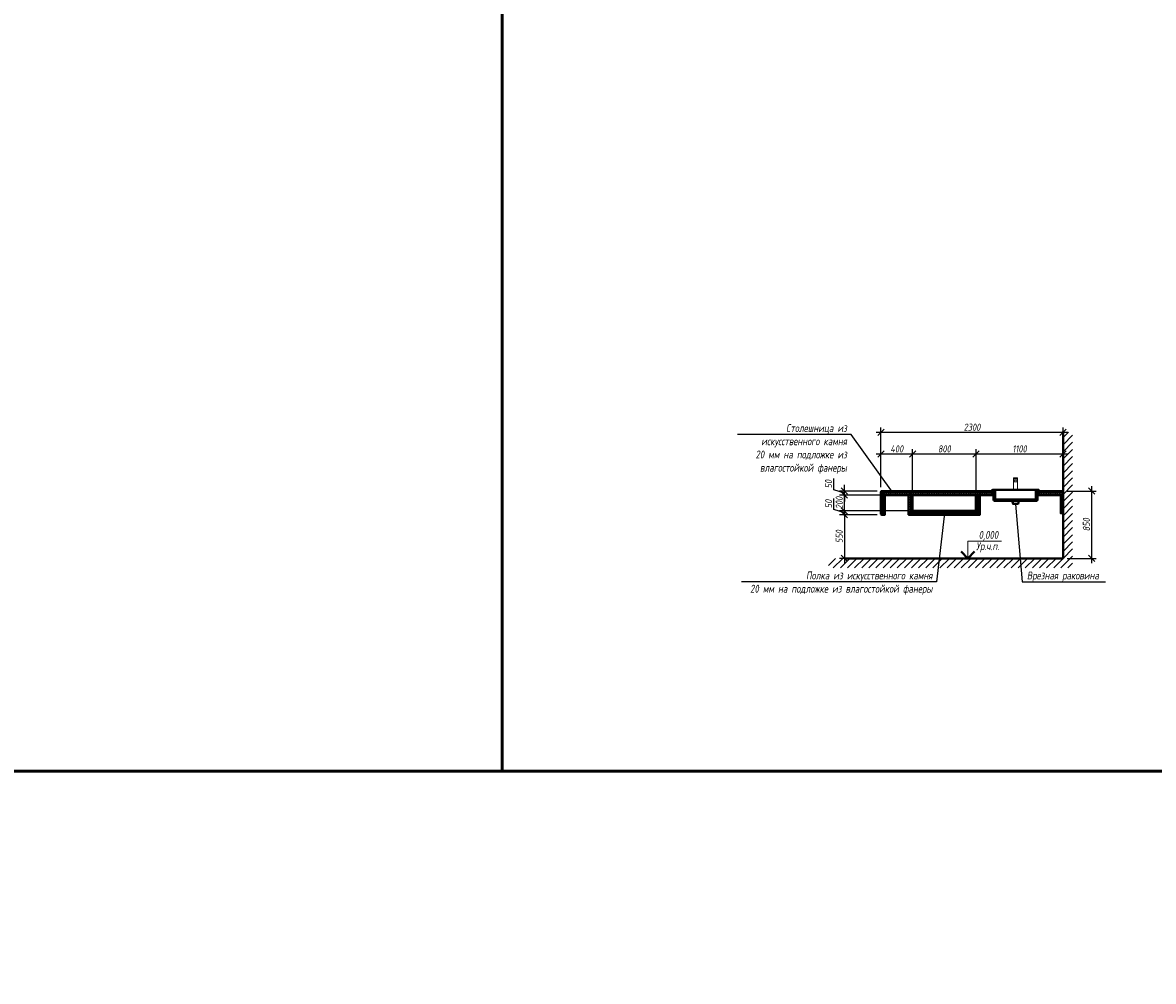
# Model space of a CAD drawing. Header units: millimetres. Extents: x 42571 to 146629, y -34435 to 73146.
# Tile 91 of 94: x 119820 to 134100, y 14198 to 26303. Entities that reach past the tile are written whole.
import ezdxf
from ezdxf import colors
from ezdxf.entities.mleader import LeaderData, LeaderLine
from ezdxf.enums import TextEntityAlignment as Align
from ezdxf.math import Vec2, Vec3

# ---------------------------------------------------------------- set-up
doc = ezdxf.new("R2010")
doc.units = ezdxf.units.MM
doc.layers.get('Defpoints').update_dxf_attribs({"color": 31})
for name, color, linetype, lineweight in [('dim_meb', 7, 'Continuous', 5), ('wall_obm', 172, 'Continuous', 40), ('АР КР1 Отметки', 250, 'Continuous', 25)]:
    doc.layers.add(name, color=color, linetype=linetype, lineweight=lineweight)
doc.styles.add('fl_iso paper', font='isocpeur.ttf', dxfattribs={"width": 0.8, "oblique": 10})
doc.dimstyles.new('In tre 1_50', dxfattribs={"dimtxt": 90, "dimasz": 80, "dimexe": 60, "dimexo": 50, "dimgap": 20, "dimtad": 1, "dimdec": 0, "dimrnd": 5, "dimzin": 0, "dimdsep": 46, "dimtxsty": 'fl_iso paper', "dimblk": 'OBLIQUE', "dimcen": 0, "dimdle": 60, "dimadec": 0, "dimazin": 0, "dimtfac": 1, "dimtdec": 0, "dimtofl": 0, "dimtmove": 1, "dimatfit": 1, "dimfxl": 40, "dimtolj": 1, "dimtzin": 0, "dimarcsym": 1})
pattern_1 = [(45, (-962.63, -4286.673), (-44.90128, 44.90128), [])]

# ---------------------------------------------------------------- blocks, each defined once
blk = doc.blocks.new('_Oblique')
at = {"color": 0, "linetype": 'ByBlock', "lineweight": -2}
blk.add_line((-0.5, -0.5), (0.5, 0.5), dxfattribs=at)
blk = doc.blocks.new('*D794')
at = {"layer": 'Defpoints', "color": 0, "transparency": 16777216}
for p in [(131860, 20856), (131860, 20339), (132960, 20389)]:
    blk.add_point(p, dxfattribs=at)
at = {"layer": 'dim_meb', "color": 0, "lineweight": -2, "transparency": 16777216}
for p, q in [((133020, 20856), (131800, 20856)), ((131860, 20389), (131860, 20916)), ((132960, 20439), (132960, 20916))]:
    blk.add_line(p, q, dxfattribs=at)
at = {"layer": 'dim_meb', "color": 0, "lineweight": -2, "transparency": 16777216, "xscale": 80, "yscale": 80, "zscale": 80, "rotation": 180}
blk.add_blockref('_Oblique', (131860, 20856), dxfattribs=at)
at = {"layer": 'dim_meb', "color": 0, "lineweight": -2, "transparency": 16777216, "xscale": 80, "yscale": 80, "zscale": 80}
blk.add_blockref('_Oblique', (132960, 20856), dxfattribs=at)
at = {"layer": 'dim_meb', "color": 0, "transparency": 16777216, "insert": (132410, 20921), "char_height": 90, "attachment_point": 5, "style": 'fl_iso paper'}
blk.add_mtext('\\A1;1100', dxfattribs=at)
blk = doc.blocks.new('*D795')
at = {"layer": 'Defpoints', "color": 0, "transparency": 16777216}
for p in [(131060, 20856), (131060, 20339), (131860, 20339)]:
    blk.add_point(p, dxfattribs=at)
at = {"layer": 'dim_meb', "color": 0, "lineweight": -2, "transparency": 16777216}
for p, q in [((131920, 20856), (131000, 20856)), ((131060, 20389), (131060, 20916)), ((131860, 20389), (131860, 20916))]:
    blk.add_line(p, q, dxfattribs=at)
at = {"layer": 'dim_meb', "color": 0, "lineweight": -2, "transparency": 16777216, "xscale": 80, "yscale": 80, "zscale": 80, "rotation": 180}
blk.add_blockref('_Oblique', (131060, 20856), dxfattribs=at)
at = {"layer": 'dim_meb', "color": 0, "lineweight": -2, "transparency": 16777216, "xscale": 80, "yscale": 80, "zscale": 80}
blk.add_blockref('_Oblique', (131860, 20856), dxfattribs=at)
at = {"layer": 'dim_meb', "color": 0, "transparency": 16777216, "insert": (131460, 20921), "char_height": 90, "attachment_point": 5, "style": 'fl_iso paper'}
blk.add_mtext('\\A1;800', dxfattribs=at)
blk = doc.blocks.new('*D796')
at = {"layer": 'Defpoints', "color": 0, "transparency": 16777216}
for p in [(130660, 20856), (130660, 20389), (131060, 20389)]:
    blk.add_point(p, dxfattribs=at)
at = {"layer": 'dim_meb', "color": 0, "lineweight": -2, "transparency": 16777216}
for p, q in [((131120, 20856), (130600, 20856)), ((130660, 20439), (130660, 20916)), ((131060, 20439), (131060, 20916))]:
    blk.add_line(p, q, dxfattribs=at)
at = {"layer": 'dim_meb', "color": 0, "lineweight": -2, "transparency": 16777216, "xscale": 80, "yscale": 80, "zscale": 80, "rotation": 180}
blk.add_blockref('_Oblique', (130660, 20856), dxfattribs=at)
at = {"layer": 'dim_meb', "color": 0, "lineweight": -2, "transparency": 16777216, "xscale": 80, "yscale": 80, "zscale": 80}
blk.add_blockref('_Oblique', (131060, 20856), dxfattribs=at)
at = {"layer": 'dim_meb', "color": 0, "transparency": 16777216, "insert": (130860, 20921), "char_height": 90, "attachment_point": 5, "style": 'fl_iso paper'}
blk.add_mtext('\\A1;400', dxfattribs=at)
blk = doc.blocks.new('*D797')
at = {"layer": 'Defpoints', "color": 0, "transparency": 16777216}
for p in [(130660, 21130), (130660, 20389), (132960, 20389)]:
    blk.add_point(p, dxfattribs=at)
at = {"layer": 'dim_meb', "color": 0, "lineweight": -2, "transparency": 16777216}
for p, q in [((130660, 20439), (130660, 21190)), ((132960, 20439), (132960, 21190)), ((133020, 21130), (130600, 21130))]:
    blk.add_line(p, q, dxfattribs=at)
at = {"layer": 'dim_meb', "color": 0, "lineweight": -2, "transparency": 16777216, "xscale": 80, "yscale": 80, "zscale": 80, "rotation": 180}
blk.add_blockref('_Oblique', (130660, 21130), dxfattribs=at)
at = {"layer": 'dim_meb', "color": 0, "lineweight": -2, "transparency": 16777216, "xscale": 80, "yscale": 80, "zscale": 80}
blk.add_blockref('_Oblique', (132960, 21130), dxfattribs=at)
at = {"layer": 'dim_meb', "color": 0, "transparency": 16777216, "insert": (131810, 21195), "char_height": 90, "attachment_point": 5, "style": 'fl_iso paper'}
blk.add_mtext('\\A1;2300', dxfattribs=at)
blk = doc.blocks.new('*U657')
at = {"lineweight": 18, "ltscale": 50}
for q in [(-250, 0), (849, 0)]:
    blk.add_line((0, 0), q, dxfattribs=at)
blk.add_lwpolyline([(0, 0), (0, 542), (-1067, 542)], dxfattribs=at)
at = {"lineweight": 40, "ltscale": 50}
blk.add_lwpolyline([(-212, 212), (0, 0), (212, 212)], dxfattribs=at)
at = {"style": 'fl_iso paper', "oblique": 10, "width": 0.8}
e = blk.add_attdef('OTM', text='', height=250, dxfattribs=at)
e.set_placement((-964, 542), align=Align.BOTTOM_LEFT)
e.dxf.unprotected_set("ltscale", 0)
blk = doc.blocks.new('*D801')
at = {"layer": 'Defpoints', "color": 0, "transparency": 16777216}
for p in [(132960, 20389), (132960, 19539), (133319, 19539)]:
    blk.add_point(p, dxfattribs=at)
at = {"layer": 'dim_meb', "color": 0, "lineweight": -2, "transparency": 16777216}
for p, q in [((133319, 20449), (133319, 19479)), ((133010, 20389), (133379, 20389)), ((133010, 19539), (133379, 19539))]:
    blk.add_line(p, q, dxfattribs=at)
at = {"layer": 'dim_meb', "color": 0, "lineweight": -2, "transparency": 16777216, "xscale": 80, "yscale": 80, "zscale": 80}
for p, rotation in [((133319, 20389), 90), ((133319, 19539), 270)]:
    blk.add_blockref('_Oblique', p, dxfattribs=dict(at, rotation=rotation))
at = {"layer": 'dim_meb', "color": 0, "transparency": 16777216, "insert": (133254, 19964), "char_height": 90, "attachment_point": 5, "rotation": 90, "style": 'fl_iso paper'}
blk.add_mtext('\\A1;850', dxfattribs=at)
blk = doc.blocks.new('*D800')
at = {"layer": 'Defpoints', "color": 0, "transparency": 16777216}
for p in [(130198, 20139), (131060, 20139), (130660, 20089)]:
    blk.add_point(p, dxfattribs=at)
at = {"layer": 'dim_meb', "color": 0, "lineweight": -2, "transparency": 16777216}
for p, q in [((130063, 20154), (130063, 20297)), ((130198, 20114), (130063, 20154)), ((131010, 20139), (130138, 20139)), ((130198, 20139), (130198, 20219)), ((130198, 20089), (130198, 20139)), ((130610, 20089), (130138, 20089)), ((130198, 20089), (130198, 20009))]:
    blk.add_line(p, q, dxfattribs=at)
at = {"layer": 'dim_meb', "color": 0, "lineweight": -2, "transparency": 16777216, "xscale": 80, "yscale": 80, "zscale": 80}
for p, rotation in [((130198, 20139), 270), ((130198, 20089), 90)]:
    blk.add_blockref('_Oblique', p, dxfattribs=dict(at, rotation=rotation))
at = {"layer": 'dim_meb', "color": 0, "transparency": 16777216, "insert": (129998, 20226), "char_height": 90, "attachment_point": 5, "rotation": 90, "style": 'fl_iso paper'}
blk.add_mtext('\\A1;50', dxfattribs=at)
blk = doc.blocks.new('*D798')
at = {"layer": 'Defpoints', "color": 0, "transparency": 16777216}
for p in [(130198, 20339), (130710, 20339), (131060, 20139)]:
    blk.add_point(p, dxfattribs=at)
at = {"layer": 'dim_meb', "color": 0, "lineweight": -2, "transparency": 16777216}
for p, q in [((130660, 20339), (130138, 20339)), ((130198, 20079), (130198, 20399)), ((131010, 20139), (130138, 20139))]:
    blk.add_line(p, q, dxfattribs=at)
at = {"layer": 'dim_meb', "color": 0, "lineweight": -2, "transparency": 16777216, "xscale": 80, "yscale": 80, "zscale": 80}
for p, rotation in [((130198, 20339), 90), ((130198, 20139), 270)]:
    blk.add_blockref('_Oblique', p, dxfattribs=dict(at, rotation=rotation))
at = {"layer": 'dim_meb', "color": 0, "transparency": 16777216, "insert": (130133, 20239), "char_height": 90, "attachment_point": 5, "rotation": 90, "style": 'fl_iso paper'}
blk.add_mtext('\\A1;200', dxfattribs=at)
blk = doc.blocks.new('*D799')
at = {"layer": 'Defpoints', "color": 0, "transparency": 16777216}
for p in [(130198, 20389), (130660, 20389), (130710, 20339)]:
    blk.add_point(p, dxfattribs=at)
at = {"layer": 'dim_meb', "color": 0, "lineweight": -2, "transparency": 16777216}
for p, q in [((130063, 20404), (130063, 20547)), ((130198, 20389), (130198, 20469)), ((130198, 20364), (130063, 20404)), ((130610, 20389), (130138, 20389)), ((130660, 20339), (130138, 20339)), ((130198, 20339), (130198, 20389)), ((130198, 20339), (130198, 20259))]:
    blk.add_line(p, q, dxfattribs=at)
at = {"layer": 'dim_meb', "color": 0, "lineweight": -2, "transparency": 16777216, "xscale": 80, "yscale": 80, "zscale": 80}
for p, rotation in [((130198, 20389), 270), ((130198, 20339), 90)]:
    blk.add_blockref('_Oblique', p, dxfattribs=dict(at, rotation=rotation))
at = {"layer": 'dim_meb', "color": 0, "transparency": 16777216, "insert": (129998, 20476), "char_height": 90, "attachment_point": 5, "rotation": 90, "style": 'fl_iso paper'}
blk.add_mtext('\\A1;50', dxfattribs=at)
blk = doc.blocks.new('*D802')
at = {"layer": 'Defpoints', "color": 0, "transparency": 16777216}
for p in [(130610, 20089), (130198, 19539), (130430, 19539)]:
    blk.add_point(p, dxfattribs=at)
at = {"layer": 'dim_meb', "color": 0, "lineweight": -2, "transparency": 16777216}
for p, q in [((130198, 20149), (130198, 19479)), ((130560, 20089), (130138, 20089)), ((130380, 19539), (130138, 19539))]:
    blk.add_line(p, q, dxfattribs=at)
at = {"layer": 'dim_meb', "color": 0, "lineweight": -2, "transparency": 16777216, "xscale": 80, "yscale": 80, "zscale": 80}
for p, rotation in [((130198, 20089), 90), ((130198, 19539), 270)]:
    blk.add_blockref('_Oblique', p, dxfattribs=dict(at, rotation=rotation))
at = {"layer": 'dim_meb', "color": 0, "transparency": 16777216, "insert": (130133, 19814), "char_height": 90, "attachment_point": 5, "rotation": 90, "style": 'fl_iso paper'}
blk.add_mtext('\\A1;550', dxfattribs=at)

msp = doc.modelspace()

# ---------------------------------------------------------------- hatches: boundary and pattern name
at = {"layer": 'dim_meb', "lineweight": 0}
h = msp.add_hatch(dxfattribs=at)
h.set_pattern_fill('ANSI31', color=256, scale=20)
h.set_pattern_definition(pattern_1)
h.paths.add_polyline_path([(132959.5, 21132.8), (132959.5, 19419.2), (133079.8, 19418.4), (133079.8, 21132.8)])
h = msp.add_hatch(dxfattribs=at)
h.set_pattern_fill('ANSI31', color=256, scale=5)
h.set_pattern_definition([(45, (-862.632, -4286.673), (-11.2253202, 11.2253202), [])])
h.paths.add_polyline_path([(132959.5, 20339), (132959.5, 20109), (132929.5, 20109), (132929.5, 20339)])
h.paths.add_polyline_path([(132643.5, 20369), (132959.5, 20369), (132959.5, 20339), (132643.5, 20339)])
h.paths.add_polyline_path([(132075.5, 20339), (132075.5, 20369), (130679.5, 20369), (130679.5, 20109), (130709.5, 20109), (130709.5, 20339)])
h.paths.add_polyline_path([(131039.5, 20339), (131039.5, 20119), (131009.5, 20119), (131009.5, 20339)], flags=16)
h.paths.add_polyline_path([(131909.5, 20119), (131009.5, 20119), (131009.5, 20089), (131909.5, 20089)])
h.paths.add_polyline_path([(131879.5, 20339), (131879.5, 20119), (131909.5, 20119), (131909.5, 20339)], flags=17)
h = msp.add_hatch(dxfattribs=at)
h.set_pattern_fill('ANSI31', color=256, scale=20)
h.set_pattern_definition(pattern_1)
h.paths.add_polyline_path([(129998.3, 19539), (132959.5, 19539), (132959.5, 19418.7), (129998.3, 19418.7)])

# ---------------------------------------------------------------- linework, layer by layer
at = {"color": 5, "lineweight": 50}
for points in [[(108807.5, 38408.9), (125876.5, 38408.9), (125876.5, 16851), (108807.5, 16851)], [(125876.5, 38408.9), (146628.7, 38408.9), (146628.7, 16851), (125876.5, 16851)], [(108807.5, 16851), (136627.9, 16851), (136627.9, -4706.8), (108807.5, -4706.8)]]:
    msp.add_lwpolyline(points, close=True, dxfattribs=at)
at = {"layer": 'wall_obm', "linetype": 'ByBlock'}
for points in [[(132959.5, 21141.3), (132959.5, 19539)], [(132103.1, 20389), (132080.5, 20389), (132080.5, 20284), (132638.5, 20284), (132638.5, 20389), (132616, 20389)], [(132103.1, 20405.4), (132103.1, 20284)], [(132616, 20284), (132616, 20405.4)], [(132400.5, 20264), (132390.7, 20225.9), (132328.4, 20225.9), (132318.5, 20264)], [(132959.5, 19539), (130198.3, 19539)]]:
    msp.add_lwpolyline(points, dxfattribs=at)
at = {"layer": 'wall_obm', "color": 251, "lineweight": 0, "ltscale": 0.3}
for points in [[(132384.5, 20410.4), (132334.5, 20410.4), (132334.5, 20554), (132384.5, 20554)], [(132384.5, 20554), (132334.5, 20554), (132334.5, 20542.5), (132384.5, 20542.5)], [(132384.5, 20527.6), (132334.5, 20527.6), (132334.5, 20525), (132384.5, 20525)], [(132387, 20410.4), (132332, 20410.4), (132332, 20405.4), (132387, 20405.4)]]:
    msp.add_lwpolyline(points, close=True, dxfattribs=at)
for points in [[(132372.9, 20525), (132345.2, 20525, 0.4560753), (132340.2, 20519.3), (132342.3, 20505), (132375.9, 20505), (132377.9, 20519.3, 0.4544489)], [(132371.9, 20542.5), (132347.2, 20542.5, -0.9424823), (132347.2, 20554), (132371.9, 20554, -0.9099243)]]:
    msp.add_lwpolyline(points, format="xyb", close=True, dxfattribs=at)
at = {"layer": 'wall_obm', "linetype": 'ByBlock'}
for points in [[(132075.5, 20339), (132075.5, 20389), (130669.5, 20389, 0.4142136), (130659.5, 20379), (130659.5, 20099, 0.4142136), (130669.5, 20089), (130709.5, 20089), (130709.5, 20339)], [(132618.5, 20264), (132100.5, 20264, -0.4142136), (132080.5, 20284), (132080.5, 20284), (132638.5, 20284), (132638.5, 20284, -0.4142136)]]:
    msp.add_lwpolyline(points, format="xyb", close=True, dxfattribs=at)
for points in [[(132075.5, 20339), (132075.5, 20369), (130679.5, 20369), (130679.5, 20109), (130709.5, 20109), (130709.5, 20339)], [(131039.5, 20339), (131039.5, 20119), (131009.5, 20119), (131009.5, 20339)], [(131059.5, 20339), (131059.5, 20139), (131039.5, 20139), (131039.5, 20339)], [(131859.5, 20339), (131859.5, 20139), (131879.5, 20139), (131879.5, 20339)], [(131879.5, 20339), (131879.5, 20119), (131909.5, 20119), (131909.5, 20339)], [(132643.5, 20389), (132959.5, 20389), (132959.5, 20339), (132643.5, 20339)], [(132643.5, 20369), (132959.5, 20369), (132959.5, 20339), (132643.5, 20339)], [(132959.5, 20339), (132959.5, 20109), (132929.5, 20109), (132929.5, 20339)], [(131879.5, 20119), (131039.5, 20119), (131039.5, 20139), (131879.5, 20139)], [(131909.5, 20119), (131009.5, 20119), (131009.5, 20089), (131909.5, 20089)]]:
    msp.add_lwpolyline(points, close=True, dxfattribs=at)
msp.add_lwpolyline([(132103.1, 20389), (132059.5, 20389), (132059.5, 20391.5, -0.4142136), (132073.4, 20405.4), (132645.7, 20405.4, -0.4142136), (132659.5, 20391.5), (132659.5, 20389), (132616, 20389)], format="xyb", dxfattribs=at)

# ---------------------------------------------------------------- block references
at = {"layer": 'dim_meb'}
ref = msp.add_blockref('*U657', (131756.9, 19539), dxfattribs=dict(at, xscale=-0.4, yscale=0.4, zscale=0.4))
ref.add_attrib('OTM', '0,000', dxfattribs={"layer": 'АР КР1 Отметки', "color": 0, "ltscale": 50, "height": 100, "style": 'fl_iso paper', "oblique": 10, "width": 0.8}).set_placement((131893.9, 19755.6), align=Align.BOTTOM_LEFT)

# ---------------------------------------------------------------- texts
at = {"layer": 'dim_meb', "style": 'fl_iso paper', "oblique": 10, "width": 0.8}
msp.add_text('Ур.ч.п.', height=100, dxfattribs=at).set_placement((131861.2, 19642.1))

# ---------------------------------------------------------------- dimensions: what is measured, and where the dimension line sits
at = {"layer": 'dim_meb'}
for base, p1, p2, angle, picture, middle in [((130659.5, 21129.7), (132959.5, 20389), (130659.5, 20389), 180, '*D797', (131809.5, 21194.7)), ((130659.5, 20856.4), (131059.5, 20389), (130659.5, 20389), 180, '*D796', (130859.5, 20921.4)), ((131059.5, 20856.4), (131859.5, 20339), (131059.5, 20339), 180, '*D795', (131459.5, 20921.4)), ((131859.5, 20856.4), (132959.5, 20389), (131859.5, 20339), 180, '*D794', (132409.5, 20921.4)), ((130198.3, 20389), (130709.5, 20339), (130659.5, 20389), 90, '*D799', (129998.3, 20424.5)), ((133318.9, 19539), (132959.5, 20389), (132959.5, 19539), 90, '*D801', (133253.9, 19964)), ((130198.3, 20139), (130659.5, 20089), (131059.5, 20139), 90, '*D800', (129998.3, 20174.5)), ((130198.3, 20339), (131059.5, 20139), (130709.5, 20339), 90, '*D798', (130133.3, 20239)), ((130198.3, 19539), (130609.5, 20089), (130430.5, 19539), 90, '*D802', (130133.3, 19814))]:
    dim = msp.add_linear_dim(base=base, p1=p1, p2=p2, angle=angle, dimstyle='In tre 1_50', dxfattribs=at)
    dim.commit()
    dim.dimension.update_dxf_attribs({"geometry": picture, "text_midpoint": middle})

# ---------------------------------------------------------------- leaders
at = {"layer": 'dim_meb', "linetype": 'ByBlock'}
ml = msp.add_multileader_mtext('Standard', dxfattribs=at)
ml.set_content('Столешница из\\Pискусственного камня\\P20 мм на подложке из влагостойкой фанеры', color=256, style='fl_iso paper')
ml.set_leader_properties()
ml.build(insert=Vec2(0, 0))
ml.multileader.update_dxf_attribs({"text_left_attachment_type": 6, "text_right_attachment_type": 6})
ctx = ml.context
ctx.base_point, ctx.char_height, ctx.plane_origin = Vec3(129084.8, 21104.1), 100, Vec3(130402.7, 20283.2)
ctx.left_attachment, ctx.right_attachment, ctx.text_align_type = 6, 6, 2
notes = []
notes.append((ctx, [(1, (1, 1, 0), (130282.6, 21104.1), (-1, 0), 50.5, [(0, [(130806.4, 20371.9)], 0, [])])]))
ctx.mtext.insert, ctx.mtext.width, ctx.mtext.alignment, ctx.mtext.flow_direction = Vec3(130230.1, 21234.1), 1366.452, 3, 5
ml = msp.add_multileader_mtext('Standard', dxfattribs=at)
ml.set_content('Врезная раковина', color=256, style='fl_iso paper')
ml.set_leader_properties()
ml.build(insert=Vec2(0, 0))
ml.multileader.update_dxf_attribs({"text_left_attachment_type": 6, "text_right_attachment_type": 6})
ctx = ml.context
ctx.base_point, ctx.char_height, ctx.plane_origin = Vec3(132492, 19242.7), 100, Vec3(133178.1, 18582)
ctx.left_attachment, ctx.right_attachment, ctx.text_align_type = 6, 6, 2
notes.append((ctx, [(0, (1, 1, 0), (132441.5, 19242.7), (1, 0), 50.5, [(0, [(132359.5, 20225.9)], 0, [])])]))
ctx.mtext.insert, ctx.mtext.width, ctx.mtext.alignment, ctx.mtext.flow_direction = Vec3(133411.7, 19372.7), 1366.452, 3, 5
ml = msp.add_multileader_mtext('Standard', dxfattribs=at)
ml.set_content('Полка из искусственного камня\\P20 мм на подложке из влагостойкой фанеры', color=256, style='fl_iso paper')
ml.set_leader_properties()
ml.build(insert=Vec2(0, 0))
ml.multileader.update_dxf_attribs({"text_left_attachment_type": 6, "text_right_attachment_type": 6})
ctx = ml.context
ctx.base_point, ctx.char_height, ctx.plane_origin = Vec3(129013.2, 19242.7), 100, Vec3(130402.7, 18421.7)
ctx.left_attachment, ctx.right_attachment, ctx.text_align_type = 6, 6, 2
notes.append((ctx, [(1, (1, 1, 0), (131363, 19242.7), (-1, 0), 50.5, [(0, [(131459.5, 20076.5)], 0, [])])]))
ctx.mtext.insert, ctx.mtext.width, ctx.mtext.alignment, ctx.mtext.flow_direction = Vec3(131310.5, 19372.7), 2419.169, 3, 5
for ctx, leaders in notes:
    for number, flags, end, landing, length, lines in leaders:
        leader = LeaderData()
        leader.index, (leader.has_last_leader_line, leader.has_dogleg_vector, leader.attachment_direction) = number, flags
        leader.last_leader_point, leader.dogleg_vector, leader.dogleg_length = Vec3(end), Vec3(landing), length
        for number, points, colour, breaks in lines:
            line = LeaderLine()
            line.index, line.vertices, line.color, line.breaks = number, Vec3.list(points), colors.encode_raw_color(colour), breaks
            leader.lines.append(line)
        ctx.leaders.append(leader)

doc.saveas('drawing.dxf')
